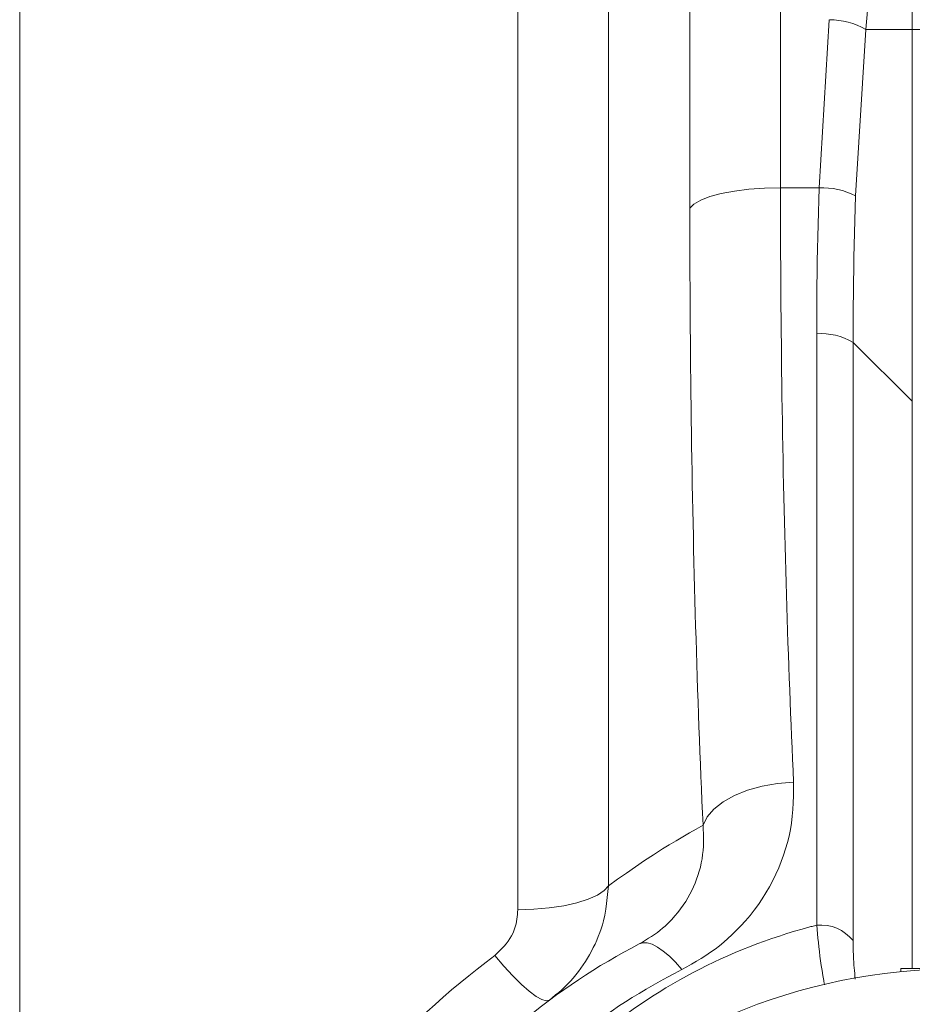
# Model space of a CAD drawing. Extents: x 193 to 943, y 26 to 526.
# Tile 187 of 256: x 389.57 to 392.48, y 91.45 to 94.66. Entities that reach past the tile are written whole.
import ezdxf

# ---------------------------------------------------------------- set-up
doc = ezdxf.new("R2010")
doc.units = 0
doc.layers.get('0').update_dxf_attribs({"lineweight": 25})
doc.layers.add('KG4_HLS_SYA', color=7, linetype='Continuous', lineweight=25)

# ---------------------------------------------------------------- blocks, each defined once
blk = doc.blocks.new('Spline-A069HWIO7N', base_point=(390.4055, 90.0005))
at = {"color": 0, "lineweight": -2}
for p, q in [((391.2664, 91.4439), (391.2924, 91.4641)), ((391.2148, 91.4032), (391.2405, 91.4236)), ((391.2405, 91.4236), (391.2664, 91.4439)), ((391.1893, 91.3825), (391.2148, 91.4032)), ((391.1391, 91.3403), (391.164, 91.3616)), ((391.164, 91.3616), (391.1893, 91.3825)), ((391.1149, 91.3187), (391.1391, 91.3403)), ((391.0675, 91.2745), (391.091, 91.2968)), ((391.091, 91.2968), (391.1149, 91.3187)), ((391.0444, 91.2518), (391.0675, 91.2745)), ((390.9993, 91.2056), (391.0217, 91.2289)), ((391.0217, 91.2289), (391.0444, 91.2518)), ((390.9778, 91.1826), (390.9993, 91.2056)), ((390.9357, 91.1358), (390.9565, 91.1593)), ((390.9565, 91.1593), (390.9778, 91.1826)), ((390.9151, 91.112), (390.9357, 91.1358)), ((390.8949, 91.088), (390.9151, 91.112)), ((390.8558, 91.0394), (390.8751, 91.0637)), ((390.8751, 91.0637), (390.8949, 91.088)), ((390.8368, 91.0148), (390.8558, 91.0394)), ((390.8183, 90.9899), (390.8368, 91.0148)), ((390.8, 90.9649), (390.8183, 90.9899)), ((390.7647, 90.9141), (390.7822, 90.9396)), ((390.7822, 90.9396), (390.8, 90.9649)), ((390.7469, 90.8874), (390.7647, 90.9141)), ((390.7296, 90.8605), (390.7469, 90.8874)), ((390.7126, 90.8334), (390.7296, 90.8605)), ((390.6799, 90.7786), (390.6961, 90.8061)), ((390.6961, 90.8061), (390.7126, 90.8334)), ((390.6642, 90.7509), (390.6799, 90.7786)), ((390.649, 90.7232), (390.6642, 90.7509)), ((390.6342, 90.6953), (390.649, 90.7232)), ((390.6198, 90.6673), (390.6342, 90.6953)), ((390.6058, 90.639), (390.6198, 90.6673)), ((390.5922, 90.6107), (390.6058, 90.639)), ((390.5666, 90.554), (390.5791, 90.5821)), ((390.5791, 90.5821), (390.5922, 90.6107)), ((390.5545, 90.5257), (390.5666, 90.554)), ((390.5428, 90.4973), (390.5545, 90.5257)), ((390.5315, 90.4688), (390.5428, 90.4973)), ((390.5206, 90.4402), (390.5315, 90.4688)), ((390.51, 90.4114), (390.5206, 90.4402)), ((390.4999, 90.3827), (390.51, 90.4114)), ((390.4902, 90.3539), (390.4999, 90.3827)), ((390.472, 90.296), (390.4809, 90.325)), ((390.4809, 90.325), (390.4902, 90.3539)), ((390.4637, 90.2669), (390.472, 90.296)), ((390.4558, 90.2378), (390.4637, 90.2669)), ((390.446, 90.1985), (390.4558, 90.2378)), ((390.4369, 90.159), (390.446, 90.1985)), ((390.4285, 90.1195), (390.4369, 90.159)), ((390.4206, 90.0799), (390.4285, 90.1195)), ((390.413, 90.0402), (390.4206, 90.0799)), ((390.4056, 90.0005), (390.413, 90.0402))]:
    blk.add_line(p, q, dxfattribs=at)
blk = doc.blocks.new('Spline-A069HWJ27N', base_point=(391.2924, 91.4641))
at = {"color": 0, "lineweight": -2}
for p, q in [((391.5601, 91.6336), (391.5852, 91.6473)), ((391.5098, 91.6057), (391.5349, 91.6198)), ((391.5349, 91.6198), (391.5601, 91.6336)), ((391.4343, 91.5608), (391.4595, 91.5763)), ((391.4595, 91.5763), (391.4847, 91.5912)), ((391.4847, 91.5912), (391.5098, 91.6057)), ((391.3871, 91.5299), (391.4107, 91.5456)), ((391.4107, 91.5456), (391.4343, 91.5608)), ((391.3397, 91.4975), (391.3634, 91.5139)), ((391.3634, 91.5139), (391.3871, 91.5299)), ((391.2924, 91.4641), (391.3161, 91.4808)), ((391.3161, 91.4808), (391.3397, 91.4975))]:
    blk.add_line(p, q, dxfattribs=at)
blk = doc.blocks.new('Kreis-A069HWMY7N', base_point=(390.7162, 87.7415))
at = {"color": 0, "lineweight": -2}
blk.add_circle((392.6287, 89.654), 1.9125, dxfattribs=at)
blk = doc.blocks.new('Polylinie-A069HYJ87N', base_point=(391.1895, 91.7586))
at = {"color": 0, "lineweight": -2}
for p, q in [((391.4849, 91.8369), (391.4714, 91.8209)), ((391.4493, 91.806), (391.4193, 91.7925)), ((391.4714, 91.8209), (391.4493, 91.806)), ((391.3395, 91.7713), (391.2921, 91.7643)), ((391.3823, 91.7808), (391.3395, 91.7713)), ((391.4193, 91.7925), (391.3823, 91.7808)), ((391.2416, 91.7601), (391.1895, 91.7586)), ((391.2921, 91.7643), (391.2416, 91.7601))]:
    blk.add_line(p, q, dxfattribs=at)
blk = doc.blocks.new('Spline-A069HYJK7N', base_point=(390.1091, 89.9376))
at = {"color": 0, "lineweight": -2}
for p, q in [((391.1142, 91.6096), (391.0859, 91.5874)), ((391.0859, 91.5874), (391.0576, 91.5652)), ((391.0576, 91.5652), (391.0295, 91.5427)), ((391.0016, 91.5201), (390.974, 91.4971)), ((391.0295, 91.5427), (391.0016, 91.5201)), ((390.974, 91.4971), (390.9468, 91.4737)), ((390.9198, 91.4498), (390.8933, 91.4253)), ((390.9468, 91.4737), (390.9198, 91.4498)), ((390.8933, 91.4253), (390.8672, 91.4005)), ((390.8672, 91.4005), (390.8414, 91.3753)), ((390.8414, 91.3753), (390.8161, 91.3498)), ((390.7912, 91.3239), (390.766, 91.2971)), ((390.8161, 91.3498), (390.7912, 91.3239)), ((390.766, 91.2971), (390.7413, 91.27)), ((390.7413, 91.27), (390.717, 91.2426)), ((390.717, 91.2426), (390.693, 91.2149)), ((390.693, 91.2149), (390.6695, 91.1869)), ((390.6695, 91.1869), (390.6464, 91.1586)), ((390.6236, 91.1298), (390.6012, 91.1006)), ((390.6464, 91.1586), (390.6236, 91.1298)), ((390.6012, 91.1006), (390.5793, 91.0712)), ((390.5793, 91.0712), (390.5578, 91.0415)), ((390.5578, 91.0415), (390.5368, 91.0115)), ((390.5368, 91.0115), (390.5162, 90.9813)), ((390.5162, 90.9813), (390.4967, 90.9518)), ((390.4967, 90.9518), (390.4777, 90.9221)), ((390.4777, 90.9221), (390.459, 90.8922)), ((390.459, 90.8922), (390.4409, 90.8621)), ((390.4409, 90.8621), (390.4231, 90.8317)), ((390.4231, 90.8317), (390.4058, 90.8011)), ((390.4058, 90.8011), (390.3888, 90.7701)), ((390.3888, 90.7701), (390.3722, 90.739)), ((390.3722, 90.739), (390.3561, 90.7076)), ((390.3561, 90.7076), (390.3404, 90.676)), ((390.3404, 90.676), (390.3252, 90.6443)), ((390.3252, 90.6443), (390.3105, 90.6124)), ((390.3105, 90.6124), (390.2959, 90.5796)), ((390.2959, 90.5796), (390.2818, 90.5467)), ((390.2818, 90.5467), (390.2681, 90.5137)), ((390.2681, 90.5137), (390.2549, 90.4805)), ((390.2549, 90.4805), (390.2422, 90.4471)), ((390.2422, 90.4471), (390.2299, 90.4136)), ((390.2299, 90.4136), (390.218, 90.3798)), ((390.218, 90.3798), (390.2065, 90.3458)), ((390.2065, 90.3458), (390.1956, 90.3117)), ((390.1956, 90.3117), (390.1851, 90.2774)), ((390.1851, 90.2774), (390.1753, 90.2431)), ((390.1753, 90.2431), (390.166, 90.2086)), ((390.166, 90.2086), (390.1549, 90.1637)), ((390.1549, 90.1637), (390.1447, 90.1187)), ((390.1447, 90.1187), (390.1352, 90.0735)), ((390.1352, 90.0735), (390.1262, 90.0283)), ((390.1262, 90.0283), (390.1176, 89.9829)), ((390.1176, 89.9829), (390.1091, 89.9376))]:
    blk.add_line(p, q, dxfattribs=at)
blk = doc.blocks.new('Spline-A069HYJM7N', base_point=(391.1142, 91.6096))
at = {"color": 0, "lineweight": -2}
for p, q in [((391.1882, 91.7433), (391.1875, 91.7357)), ((391.1889, 91.751), (391.1882, 91.7433)), ((391.1895, 91.7586), (391.1889, 91.751)), ((391.1838, 91.713), (391.1811, 91.7029)), ((391.1853, 91.7205), (391.1838, 91.713)), ((391.1865, 91.7281), (391.1853, 91.7205)), ((391.1875, 91.7357), (391.1865, 91.7281)), ((391.1692, 91.6736), (391.164, 91.6645)), ((391.1739, 91.6831), (391.1692, 91.6736)), ((391.1778, 91.6929), (391.1739, 91.6831)), ((391.1811, 91.7029), (391.1778, 91.6929)), ((391.1517, 91.6473), (391.1448, 91.6393)), ((391.1582, 91.6557), (391.1517, 91.6473)), ((391.164, 91.6645), (391.1582, 91.6557)), ((391.1221, 91.6169), (391.1142, 91.6096)), ((391.1299, 91.6242), (391.1221, 91.6169)), ((391.1375, 91.6317), (391.1299, 91.6242)), ((391.1448, 91.6393), (391.1375, 91.6317))]:
    blk.add_line(p, q, dxfattribs=at)
blk = doc.blocks.new('Spline-A069HYPM7N', base_point=(391.4849, 91.8369))
at = {"color": 0, "lineweight": -2}
for p, q in [((391.7931, 92.0338), (391.7711, 92.0214)), ((391.7272, 91.9962), (391.7052, 91.9834)), ((391.7492, 92.0089), (391.7272, 91.9962)), ((391.7711, 92.0214), (391.7492, 92.0089)), ((391.6833, 91.9702), (391.6613, 91.9566)), ((391.7052, 91.9834), (391.6833, 91.9702)), ((391.6319, 91.9379), (391.6026, 91.9185)), ((391.6613, 91.9566), (391.6319, 91.9379)), ((391.5732, 91.8986), (391.5438, 91.8782)), ((391.6026, 91.9185), (391.5732, 91.8986)), ((391.5438, 91.8782), (391.5144, 91.8576)), ((391.5144, 91.8576), (391.4849, 91.8369))]:
    blk.add_line(p, q, dxfattribs=at)
blk = doc.blocks.new('Spline-A069HYPO7N', base_point=(391.7502, 92.0338))
at = {"color": 0, "lineweight": -2}
for p, q in [((391.7502, 94.0448), (391.7502, 94.0013)), ((391.7502, 94.0013), (391.7503, 93.9578)), ((391.7503, 93.9578), (391.7504, 93.9143)), ((391.7504, 93.9143), (391.7505, 93.8709)), ((391.7505, 93.8709), (391.7506, 93.8275)), ((391.7506, 93.8275), (391.7508, 93.7842)), ((391.7508, 93.7842), (391.751, 93.741)), ((391.751, 93.741), (391.7513, 93.6979)), ((391.7513, 93.6979), (391.7516, 93.6549)), ((391.7516, 93.6549), (391.752, 93.612)), ((391.752, 93.612), (391.7524, 93.5692)), ((391.7524, 93.5692), (391.7528, 93.5265)), ((391.7528, 93.5265), (391.7532, 93.4836)), ((391.7532, 93.4836), (391.7537, 93.4408)), ((391.7537, 93.4408), (391.7543, 93.3981)), ((391.7543, 93.3981), (391.7548, 93.3555)), ((391.7548, 93.3555), (391.7554, 93.313)), ((391.7554, 93.313), (391.7561, 93.2706)), ((391.7561, 93.2706), (391.7568, 93.2283)), ((391.7568, 93.2283), (391.7575, 93.1861)), ((391.7575, 93.1861), (391.7582, 93.144)), ((391.7582, 93.144), (391.759, 93.102)), ((391.759, 93.102), (391.7598, 93.0601)), ((391.7598, 93.0601), (391.7607, 93.0183)), ((391.7607, 93.0183), (391.7616, 92.976)), ((391.7616, 92.976), (391.7626, 92.9338)), ((391.7626, 92.9338), (391.7635, 92.8917)), ((391.7635, 92.8917), (391.7646, 92.8497)), ((391.7646, 92.8497), (391.7656, 92.8078)), ((391.7656, 92.8078), (391.7667, 92.766)), ((391.7667, 92.766), (391.7679, 92.7244)), ((391.7679, 92.7244), (391.7691, 92.6829)), ((391.7691, 92.6829), (391.7703, 92.6415)), ((391.7703, 92.6415), (391.7715, 92.6002)), ((391.7715, 92.6002), (391.7728, 92.5591)), ((391.7728, 92.5591), (391.7741, 92.518)), ((391.7741, 92.518), (391.7755, 92.4769)), ((391.7755, 92.4769), (391.7769, 92.4359)), ((391.7769, 92.4359), (391.7783, 92.3951)), ((391.7783, 92.3951), (391.7798, 92.3544)), ((391.7798, 92.3544), (391.7813, 92.3138)), ((391.7813, 92.3138), (391.7829, 92.2734)), ((391.7829, 92.2734), (391.7845, 92.2332)), ((391.7845, 92.2332), (391.7862, 92.1931)), ((391.7862, 92.1931), (391.7879, 92.1532)), ((391.7879, 92.1532), (391.7896, 92.1133)), ((391.7896, 92.1133), (391.7913, 92.0735)), ((391.7913, 92.0735), (391.7931, 92.0338))]:
    blk.add_line(p, q, dxfattribs=at)
blk = doc.blocks.new('Polylinie-A069HYY67N', base_point=(391.1142, 91.4616))
at = {"color": 0, "lineweight": -2}
for p, q in [((391.1443, 91.5743), (391.1142, 91.6096)), ((391.1735, 91.5426), (391.1443, 91.5743)), ((391.2012, 91.5151), (391.1735, 91.5426)), ((391.2266, 91.4928), (391.2012, 91.5151)), ((391.2489, 91.4762), (391.2266, 91.4928)), ((391.2676, 91.4657), (391.2489, 91.4762)), ((391.2823, 91.4616), (391.2676, 91.4657)), ((391.2924, 91.4641), (391.2823, 91.4616))]:
    blk.add_line(p, q, dxfattribs=at)
blk = doc.blocks.new('Spline-A069HYYC7N', base_point=(391.2924, 91.4641))
at = {"color": 0, "lineweight": -2}
for p, q in [((391.4832, 91.8175), (391.4849, 91.8369)), ((391.4813, 91.7982), (391.4832, 91.8175)), ((391.4763, 91.7599), (391.479, 91.779)), ((391.479, 91.779), (391.4813, 91.7982)), ((391.4686, 91.7221), (391.4729, 91.7409)), ((391.4729, 91.7409), (391.4763, 91.7599)), ((391.4611, 91.6964), (391.4651, 91.7092)), ((391.4651, 91.7092), (391.4686, 91.7221)), ((391.4519, 91.6712), (391.4567, 91.6838)), ((391.4567, 91.6838), (391.4611, 91.6964)), ((391.4356, 91.6349), (391.4413, 91.6466)), ((391.4413, 91.6466), (391.4468, 91.6588)), ((391.4468, 91.6588), (391.4519, 91.6712)), ((391.4168, 91.6006), (391.4233, 91.6119)), ((391.4233, 91.6119), (391.4296, 91.6233)), ((391.4296, 91.6233), (391.4356, 91.6349)), ((391.395, 91.5676), (391.4027, 91.5786)), ((391.4027, 91.5786), (391.4099, 91.5895)), ((391.4099, 91.5895), (391.4168, 91.6006)), ((391.37, 91.5358), (391.3787, 91.5461)), ((391.3787, 91.5461), (391.387, 91.5567)), ((391.387, 91.5567), (391.395, 91.5676)), ((391.3423, 91.5069), (391.3517, 91.516)), ((391.3517, 91.516), (391.361, 91.5257)), ((391.361, 91.5257), (391.37, 91.5358)), ((391.3026, 91.4725), (391.3127, 91.4808)), ((391.3127, 91.4808), (391.3228, 91.4893)), ((391.3228, 91.4893), (391.3326, 91.498)), ((391.3326, 91.498), (391.3423, 91.5069)), ((391.2924, 91.4641), (391.3026, 91.4725))]:
    blk.add_line(p, q, dxfattribs=at)
blk = doc.blocks.new('Spline-A069HZ067N', base_point=(391.5852, 91.6473))
at = {"color": 0, "lineweight": -2}
for p, q in [((391.7931, 92.0338), (391.7937, 92.0201)), ((391.7937, 92.0201), (391.7942, 92.0064)), ((391.7942, 92.0064), (391.7945, 91.9928)), ((391.7942, 91.9656), (391.7934, 91.952)), ((391.7946, 91.9791), (391.7942, 91.9656)), ((391.7945, 91.9928), (391.7946, 91.9791)), ((391.792, 91.9382), (391.79, 91.9245)), ((391.7934, 91.952), (391.792, 91.9382)), ((391.7844, 91.8973), (391.7808, 91.8838)), ((391.7875, 91.9109), (391.7844, 91.8973)), ((391.79, 91.9245), (391.7875, 91.9109)), ((391.7767, 91.8705), (391.7724, 91.8579)), ((391.7808, 91.8838), (391.7767, 91.8705)), ((391.7625, 91.8332), (391.7568, 91.821)), ((391.7677, 91.8455), (391.7625, 91.8332)), ((391.7724, 91.8579), (391.7677, 91.8455)), ((391.7507, 91.8089), (391.7441, 91.797)), ((391.7568, 91.821), (391.7507, 91.8089)), ((391.7288, 91.7729), (391.7203, 91.7612)), ((391.7367, 91.7849), (391.7288, 91.7729)), ((391.7441, 91.797), (391.7367, 91.7849)), ((391.7018, 91.7383), (391.6917, 91.7272)), ((391.7113, 91.7496), (391.7018, 91.7383)), ((391.7203, 91.7612), (391.7113, 91.7496)), ((391.6693, 91.7052), (391.6613, 91.6982)), ((391.6771, 91.7124), (391.6693, 91.7052)), ((391.6845, 91.7197), (391.6771, 91.7124)), ((391.6917, 91.7272), (391.6845, 91.7197)), ((391.635, 91.6782), (391.6254, 91.6718)), ((391.6443, 91.6848), (391.635, 91.6782)), ((391.653, 91.6914), (391.6443, 91.6848)), ((391.6613, 91.6982), (391.653, 91.6914)), ((391.5954, 91.6533), (391.5852, 91.6473)), ((391.6055, 91.6594), (391.5954, 91.6533)), ((391.6156, 91.6655), (391.6055, 91.6594)), ((391.6254, 91.6718), (391.6156, 91.6655))]:
    blk.add_line(p, q, dxfattribs=at)
blk = doc.blocks.new('Polylinie-A069HZ127N', base_point=(391.7502, 94.0448))
at = {"color": 0, "lineweight": -2}
for p, q in [((392.0456, 94.1111), (391.9935, 94.1099)), ((391.8158, 94.0825), (391.7858, 94.071)), ((391.8528, 94.0923), (391.8158, 94.0825)), ((391.8956, 94.1004), (391.8528, 94.0923)), ((391.943, 94.1063), (391.8956, 94.1004)), ((391.9935, 94.1099), (391.943, 94.1063)), ((391.7637, 94.0583), (391.7502, 94.0448)), ((391.7858, 94.071), (391.7637, 94.0583))]:
    blk.add_line(p, q, dxfattribs=at)
blk = doc.blocks.new('Ellipse-A069HZ5O7N', base_point=(392.3017, 94.381))
at = {"color": 0, "lineweight": -2, "extrusion": (0, 0, -1)}
blk.add_ellipse((380.7659, 103.654), major_axis=(0, 35.8281), ratio=0.333333, start_param=1.76883, end_param=1.825479, dxfattribs=at)
blk = doc.blocks.new('Kreis-A069HZ5Q7N', base_point=(392.2048, 94.6275))
at = {"color": 0, "lineweight": -2}
blk.add_ellipse((392.2016, 94.408), major_axis=(0.1218, 0.2195), ratio=1, start_param=0, end_param=0.493727, dxfattribs=at)
blk = doc.blocks.new('Spline-A069HZ627N', base_point=(392.2822, 93.6071))
at = {"color": 0, "lineweight": -2}
for p, q in [((392.2891, 94.0445), (392.2903, 94.0846)), ((392.2879, 94.0044), (392.2891, 94.0445)), ((392.2869, 93.9643), (392.2879, 94.0044)), ((392.2859, 93.9243), (392.2869, 93.9643)), ((392.285, 93.8843), (392.2859, 93.9243)), ((392.2842, 93.8445), (392.285, 93.8843)), ((392.2836, 93.8048), (392.2842, 93.8445)), ((392.2832, 93.7651), (392.2836, 93.8048)), ((392.2828, 93.7255), (392.2832, 93.7651)), ((392.2826, 93.686), (392.2828, 93.7255)), ((392.2824, 93.6465), (392.2826, 93.686)), ((392.2822, 93.6071), (392.2824, 93.6465))]:
    blk.add_line(p, q, dxfattribs=at)
blk = doc.blocks.new('Spline-A069HZ747N', base_point=(392.2822, 91.5325))
at = {"color": 0, "lineweight": -2}
for p, q in [((392.2824, 91.6465), (392.2822, 91.6581)), ((392.2826, 91.6348), (392.2824, 91.6465)), ((392.2828, 91.6231), (392.2826, 91.6348)), ((392.2832, 91.6112), (392.2828, 91.6231)), ((392.2838, 91.5991), (392.2832, 91.6112)), ((392.2845, 91.5868), (392.2838, 91.5991)), ((392.2851, 91.578), (392.2845, 91.5868)), ((392.2859, 91.569), (392.2851, 91.578)), ((392.2867, 91.56), (392.2859, 91.569)), ((392.2875, 91.5508), (392.2867, 91.56)), ((392.2884, 91.5417), (392.2875, 91.5508)), ((392.2893, 91.5325), (392.2884, 91.5417))]:
    blk.add_line(p, q, dxfattribs=at)
blk = doc.blocks.new('Spline-A069HZ7Q7N', base_point=(392.0456, 92.1745))
at = {"color": 0, "lineweight": -2}
for p, q in [((392.0457, 94.0681), (392.0456, 94.1111)), ((392.0457, 94.0251), (392.0457, 94.0681)), ((392.0458, 93.9822), (392.0457, 94.0251)), ((392.0459, 93.9393), (392.0458, 93.9822)), ((392.0461, 93.8964), (392.0459, 93.9393)), ((392.0463, 93.8537), (392.0461, 93.8964)), ((392.0465, 93.811), (392.0463, 93.8537)), ((392.0468, 93.7685), (392.0465, 93.811)), ((392.0471, 93.726), (392.0468, 93.7685)), ((392.0475, 93.6836), (392.0471, 93.726)), ((392.0479, 93.6413), (392.0475, 93.6836)), ((392.0484, 93.5991), (392.0479, 93.6413)), ((392.0488, 93.5573), (392.0484, 93.5991)), ((392.0494, 93.5155), (392.0488, 93.5573)), ((392.0499, 93.4737), (392.0494, 93.5155)), ((392.0505, 93.4321), (392.0499, 93.4737)), ((392.0511, 93.3906), (392.0505, 93.4321)), ((392.0518, 93.3492), (392.0511, 93.3906)), ((392.0525, 93.3078), (392.0518, 93.3492)), ((392.0532, 93.2666), (392.0525, 93.3078)), ((392.054, 93.2255), (392.0532, 93.2666)), ((392.0548, 93.1844), (392.054, 93.2255)), ((392.0557, 93.1435), (392.0548, 93.1844)), ((392.0566, 93.1027), (392.0557, 93.1435)), ((392.0575, 93.0626), (392.0566, 93.1027)), ((392.0584, 93.0226), (392.0575, 93.0626)), ((392.0594, 92.9827), (392.0584, 93.0226)), ((392.0605, 92.943), (392.0594, 92.9827)), ((392.0615, 92.9033), (392.0605, 92.943)), ((392.0626, 92.8637), (392.0615, 92.9033)), ((392.0638, 92.8243), (392.0626, 92.8637)), ((392.0649, 92.785), (392.0638, 92.8243)), ((392.0661, 92.7458), (392.0649, 92.785)), ((392.0674, 92.7067), (392.0661, 92.7458)), ((392.0687, 92.6677), (392.0674, 92.7067)), ((392.07, 92.6288), (392.0687, 92.6677)), ((392.0713, 92.5903), (392.07, 92.6288)), ((392.0727, 92.5518), (392.0713, 92.5903)), ((392.0741, 92.5135), (392.0727, 92.5518)), ((392.0756, 92.4753), (392.0741, 92.5135)), ((392.0771, 92.4373), (392.0756, 92.4753)), ((392.0786, 92.3994), (392.0771, 92.4373)), ((392.0802, 92.3616), (392.0786, 92.3994)), ((392.0818, 92.324), (392.0802, 92.3616)), ((392.0835, 92.2866), (392.0818, 92.324)), ((392.0851, 92.2491), (392.0835, 92.2866)), ((392.0868, 92.2118), (392.0851, 92.2491)), ((392.0885, 92.1745), (392.0868, 92.2118))]:
    blk.add_line(p, q, dxfattribs=at)
blk = doc.blocks.new('Polylinie-A069HZ7S7N', base_point=(391.7931, 92.0338))
at = {"color": 0, "lineweight": -2}
for p, q in [((391.9857, 92.1615), (391.9382, 92.1483)), ((392.0363, 92.1703), (391.9857, 92.1615)), ((392.0885, 92.1745), (392.0363, 92.1703)), ((391.8953, 92.131), (391.8584, 92.1102)), ((391.9382, 92.1483), (391.8953, 92.131)), ((391.8584, 92.1102), (391.8284, 92.0866)), ((391.8064, 92.0609), (391.7931, 92.0338)), ((391.8284, 92.0866), (391.8064, 92.0609))]:
    blk.add_line(p, q, dxfattribs=at)
blk = doc.blocks.new('Kreis-A069HZ807N', base_point=(392.1717, 94.0846))
at = {"color": 0, "lineweight": -2}
blk.add_ellipse((392.1815, 93.8767), major_axis=(0.1087, 0.2079), ratio=1, start_param=0, end_param=0.523887, dxfattribs=at)
blk = doc.blocks.new('Spline-A069HZ907N', base_point=(392.1636, 93.6353))
at = {"color": 0, "lineweight": -2}
for p, q in [((392.1717, 94.1111), (392.1705, 94.0712)), ((392.1705, 94.0712), (392.1694, 94.0313)), ((392.1694, 94.0313), (392.1683, 93.9914)), ((392.1683, 93.9914), (392.1673, 93.9516)), ((392.1673, 93.9516), (392.1664, 93.9118)), ((392.1664, 93.9118), (392.1656, 93.8722)), ((392.1656, 93.8722), (392.165, 93.8325)), ((392.165, 93.8325), (392.1646, 93.793)), ((392.1646, 93.793), (392.1642, 93.7535)), ((392.1642, 93.7535), (392.164, 93.7141)), ((392.164, 93.7141), (392.1638, 93.6747)), ((392.1638, 93.6747), (392.1636, 93.6353))]:
    blk.add_line(p, q, dxfattribs=at)
blk = doc.blocks.new('Kreis-A069HZ927N', base_point=(392.1636, 93.6071))
at = {"color": 0, "lineweight": -2}
blk.add_ellipse((392.1801, 93.4414), major_axis=(0.1021, 0.1656), ratio=1, start_param=0, end_param=0.63721, dxfattribs=at)
blk = doc.blocks.new('Spline-A069HZ9G7N', base_point=(391.7243, 91.5636))
at = {"color": 0, "lineweight": -2}
for p, q in [((392.0883, 92.1521), (392.0885, 92.1745)), ((392.0871, 92.1073), (392.0878, 92.1297)), ((392.0878, 92.1297), (392.0883, 92.1521)), ((392.0859, 92.0851), (392.0871, 92.1073)), ((392.0813, 92.0409), (392.084, 92.0629)), ((392.084, 92.0629), (392.0859, 92.0851)), ((392.0778, 92.0196), (392.0813, 92.0409)), ((392.0683, 91.9775), (392.0735, 91.9985)), ((392.0735, 91.9985), (392.0778, 92.0196)), ((392.0623, 91.9568), (392.0683, 91.9775)), ((392.0482, 91.9158), (392.0556, 91.9362)), ((392.0556, 91.9362), (392.0623, 91.9568)), ((392.0397, 91.8948), (392.0482, 91.9158)), ((392.0206, 91.8534), (392.0305, 91.874)), ((392.0305, 91.874), (392.0397, 91.8948)), ((391.9984, 91.8134), (392.0098, 91.8333)), ((392.0098, 91.8333), (392.0206, 91.8534)), ((391.9861, 91.7939), (391.9984, 91.8134)), ((391.9603, 91.7575), (391.9735, 91.7755)), ((391.9735, 91.7755), (391.9861, 91.7939)), ((391.9316, 91.7225), (391.9463, 91.7398)), ((391.9463, 91.7398), (391.9603, 91.7575)), ((391.9003, 91.6893), (391.9163, 91.7057)), ((391.9163, 91.7057), (391.9316, 91.7225)), ((391.8744, 91.6647), (391.8875, 91.6769)), ((391.8875, 91.6769), (391.9003, 91.6893)), ((391.8323, 91.6304), (391.8468, 91.6414)), ((391.8468, 91.6414), (391.8608, 91.6529)), ((391.8608, 91.6529), (391.8744, 91.6647)), ((391.7874, 91.6001), (391.8026, 91.6097)), ((391.8026, 91.6097), (391.8175, 91.6197)), ((391.8175, 91.6197), (391.8323, 91.6304)), ((391.7402, 91.5726), (391.7561, 91.5816)), ((391.7561, 91.5816), (391.7718, 91.5907)), ((391.7718, 91.5907), (391.7874, 91.6001)), ((391.7243, 91.5636), (391.7402, 91.5726))]:
    blk.add_line(p, q, dxfattribs=at)
blk = doc.blocks.new('Spline-A069HZ9I7N', base_point=(390.6787, 89.9025))
at = {"color": 0, "lineweight": -2}
for p, q in [((391.6771, 91.5383), (391.7007, 91.551)), ((391.7007, 91.551), (391.7243, 91.5636)), ((391.6074, 91.4995), (391.6304, 91.5126)), ((391.6304, 91.5126), (391.6537, 91.5256)), ((391.6537, 91.5256), (391.6771, 91.5383)), ((391.5622, 91.4723), (391.5846, 91.486)), ((391.5846, 91.486), (391.6074, 91.4995)), ((391.5182, 91.4439), (391.54, 91.4583)), ((391.54, 91.4583), (391.5622, 91.4723)), ((391.4755, 91.4145), (391.4967, 91.4294)), ((391.4967, 91.4294), (391.5182, 91.4439)), ((391.4148, 91.3698), (391.4346, 91.3847)), ((391.4346, 91.3847), (391.4546, 91.3995)), ((391.4546, 91.3995), (391.4755, 91.4145)), ((391.3761, 91.3394), (391.3953, 91.3547)), ((391.3953, 91.3547), (391.4148, 91.3698)), ((391.3385, 91.3084), (391.3571, 91.324)), ((391.3571, 91.324), (391.3761, 91.3394)), ((391.302, 91.2766), (391.3201, 91.2926)), ((391.3201, 91.2926), (391.3385, 91.3084)), ((391.2667, 91.2443), (391.2842, 91.2606)), ((391.2842, 91.2606), (391.302, 91.2766)), ((391.2325, 91.2114), (391.2495, 91.2279)), ((391.2495, 91.2279), (391.2667, 91.2443)), ((391.1993, 91.1779), (391.2158, 91.1947)), ((391.2158, 91.1947), (391.2325, 91.2114)), ((391.1673, 91.1438), (391.1832, 91.1609)), ((391.1832, 91.1609), (391.1993, 91.1779)), ((391.1364, 91.1094), (391.1517, 91.1267)), ((391.1517, 91.1267), (391.1673, 91.1438)), ((391.1214, 91.092), (391.1364, 91.1094)), ((391.0923, 91.0571), (391.1067, 91.0746)), ((391.1067, 91.0746), (391.1214, 91.092)), ((391.0643, 91.0218), (391.0781, 91.0394)), ((391.0781, 91.0394), (391.0923, 91.0571)), ((391.0377, 90.9866), (391.0507, 91.004)), ((391.0507, 91.004), (391.0643, 91.0218)), ((391.0125, 90.9515), (391.0249, 90.9691)), ((391.0249, 90.9691), (391.0377, 90.9866)), ((391.0002, 90.9339), (391.0125, 90.9515)), ((390.9766, 90.8986), (390.9883, 90.9163)), ((390.9883, 90.9163), (391.0002, 90.9339)), ((390.9541, 90.8631), (390.9652, 90.8809)), ((390.9652, 90.8809), (390.9766, 90.8986)), ((390.9326, 90.8275), (390.9432, 90.8453)), ((390.9432, 90.8453), (390.9541, 90.8631)), ((390.9121, 90.7919), (390.9222, 90.8097)), ((390.9222, 90.8097), (390.9326, 90.8275)), ((390.8962, 90.763), (390.9121, 90.7919)), ((390.8809, 90.734), (390.8962, 90.763)), ((390.8664, 90.705), (390.8809, 90.734)), ((390.8524, 90.676), (390.8664, 90.705)), ((390.8264, 90.6182), (390.8391, 90.6471)), ((390.8391, 90.6471), (390.8524, 90.676)), ((390.8143, 90.5894), (390.8264, 90.6182)), ((390.8028, 90.5606), (390.8143, 90.5894)), ((390.7919, 90.5319), (390.8028, 90.5606)), ((390.7815, 90.5033), (390.7919, 90.5319)), ((390.7718, 90.4748), (390.7815, 90.5033)), ((390.7626, 90.4464), (390.7718, 90.4748)), ((390.7541, 90.4188), (390.7626, 90.4464)), ((390.7387, 90.364), (390.7462, 90.3914)), ((390.7462, 90.3914), (390.7541, 90.4188)), ((390.7317, 90.3368), (390.7387, 90.364)), ((390.7253, 90.3098), (390.7317, 90.3368)), ((390.7193, 90.2829), (390.7253, 90.3098)), ((390.7137, 90.2561), (390.7193, 90.2829)), ((390.704, 90.2031), (390.7086, 90.2295)), ((390.7086, 90.2295), (390.7137, 90.2561)), ((390.6997, 90.1768), (390.704, 90.2031)), ((390.6959, 90.1507), (390.6997, 90.1768)), ((390.6925, 90.1247), (390.6959, 90.1507)), ((390.6881, 90.0866), (390.6902, 90.1056)), ((390.6902, 90.1056), (390.6925, 90.1247)), ((390.6862, 90.0676), (390.6881, 90.0866)), ((390.6832, 90.0301), (390.6846, 90.0488)), ((390.6846, 90.0488), (390.6862, 90.0676)), ((390.6811, 89.9932), (390.682, 90.0116)), ((390.682, 90.0116), (390.6832, 90.0301)), ((390.6798, 89.9567), (390.6804, 89.9749)), ((390.6804, 89.9749), (390.6811, 89.9932)), ((390.6794, 89.9386), (390.6798, 89.9567)), ((390.6787, 89.9025), (390.679, 89.9205)), ((390.679, 89.9205), (390.6794, 89.9386))]:
    blk.add_line(p, q, dxfattribs=at)
blk = doc.blocks.new('Spline-A069HZ9K7N', base_point=(390.9241, 90.5116))
at = {"color": 0, "lineweight": -2}
for p, q in [((392.1487, 91.7044), (392.145, 91.7035)), ((392.1524, 91.7054), (392.1487, 91.7044)), ((392.1562, 91.7064), (392.1524, 91.7054)), ((392.1599, 91.7073), (392.1562, 91.7064)), ((392.1636, 91.7083), (392.1599, 91.7073)), ((392.0419, 91.6729), (392.0174, 91.6646)), ((392.0665, 91.6808), (392.0419, 91.6729)), ((392.0913, 91.6884), (392.0665, 91.6808)), ((392.1162, 91.6956), (392.0913, 91.6884)), ((392.1413, 91.7025), (392.1162, 91.6956)), ((392.145, 91.7035), (392.1413, 91.7025)), ((391.969, 91.6471), (391.945, 91.6379)), ((391.9932, 91.656), (391.969, 91.6471)), ((392.0174, 91.6646), (391.9932, 91.656)), ((391.8743, 91.6085), (391.8512, 91.5981)), ((391.8977, 91.6186), (391.8743, 91.6085)), ((391.9213, 91.6284), (391.8977, 91.6186)), ((391.945, 91.6379), (391.9213, 91.6284)), ((391.8056, 91.5765), (391.7831, 91.5653)), ((391.8283, 91.5874), (391.8056, 91.5765)), ((391.8512, 91.5981), (391.8283, 91.5874)), ((391.7609, 91.5538), (391.739, 91.542)), ((391.7831, 91.5653), (391.7609, 91.5538)), ((391.6947, 91.5171), (391.6725, 91.5039)), ((391.7172, 91.53), (391.6947, 91.5171)), ((391.739, 91.542), (391.7172, 91.53)), ((391.6505, 91.4904), (391.6288, 91.4767)), ((391.6725, 91.5039), (391.6505, 91.4904)), ((391.5864, 91.4485), (391.5655, 91.434)), ((391.6075, 91.4627), (391.5864, 91.4485)), ((391.6288, 91.4767), (391.6075, 91.4627)), ((391.545, 91.4193), (391.5248, 91.4043)), ((391.5655, 91.434), (391.545, 91.4193)), ((391.5048, 91.3891), (391.4852, 91.3737)), ((391.5248, 91.4043), (391.5048, 91.3891)), ((391.4659, 91.3581), (391.447, 91.3424)), ((391.4852, 91.3737), (391.4659, 91.3581)), ((391.4284, 91.3264), (391.4101, 91.3103)), ((391.447, 91.3424), (391.4284, 91.3264)), ((391.3921, 91.294), (391.3745, 91.2775)), ((391.4101, 91.3103), (391.3921, 91.294)), ((391.3572, 91.2609), (391.3336, 91.2374)), ((391.3745, 91.2775), (391.3572, 91.2609)), ((391.3336, 91.2374), (391.3107, 91.2137)), ((391.3107, 91.2137), (391.2885, 91.1897)), ((391.2669, 91.1654), (391.2459, 91.1409)), ((391.2885, 91.1897), (391.2669, 91.1654)), ((391.2459, 91.1409), (391.2256, 91.1162)), ((391.2256, 91.1162), (391.2059, 91.0912)), ((391.1867, 91.0661), (391.1683, 91.0407)), ((391.2059, 91.0912), (391.1867, 91.0661)), ((391.1683, 91.0407), (391.1504, 91.0153)), ((391.1504, 91.0153), (391.1332, 90.9897)), ((391.1332, 90.9897), (391.1167, 90.964)), ((391.1008, 90.9383), (391.0855, 90.9125)), ((391.1167, 90.964), (391.1008, 90.9383)), ((391.0855, 90.9125), (391.0709, 90.8867)), ((391.0709, 90.8867), (391.0568, 90.8608)), ((391.0568, 90.8608), (391.0433, 90.8348)), ((391.0304, 90.8088), (391.0176, 90.7819)), ((391.0433, 90.8348), (391.0304, 90.8088)), ((391.0176, 90.7819), (391.0054, 90.755)), ((391.0054, 90.755), (390.9939, 90.7281)), ((390.9939, 90.7281), (390.9831, 90.7013)), ((390.9831, 90.7013), (390.9729, 90.6745)), ((390.9636, 90.6478), (390.9561, 90.625)), ((390.9729, 90.6745), (390.9636, 90.6478)), ((390.9561, 90.625), (390.9492, 90.6022)), ((390.9492, 90.6022), (390.9426, 90.5795)), ((390.9363, 90.5569), (390.9302, 90.5342)), ((390.9426, 90.5795), (390.9363, 90.5569)), ((390.9302, 90.5342), (390.9241, 90.5116))]:
    blk.add_line(p, q, dxfattribs=at)
blk = doc.blocks.new('Kreis-A069HZAC7N', base_point=(392.1636, 91.6581))
at = {"color": 0, "lineweight": -2}
blk.add_ellipse((392.1757, 91.5717), major_axis=(0.1065, 0.0863), ratio=1, start_param=0, end_param=0.977849, dxfattribs=at)
blk = doc.blocks.new('Spline-A069HZBK7N', base_point=(392.1636, 91.5136))
at = {"color": 0, "lineweight": -2}
for p, q in [((392.1636, 91.7083), (392.165, 91.6943)), ((392.165, 91.6943), (392.1663, 91.6802)), ((392.1663, 91.6802), (392.1677, 91.6661)), ((392.1677, 91.6661), (392.1692, 91.6519)), ((392.1692, 91.6519), (392.1708, 91.6375)), ((392.1708, 91.6375), (392.1724, 91.6229)), ((392.1724, 91.6229), (392.1743, 91.6077)), ((392.1743, 91.6077), (392.1763, 91.5923)), ((392.1763, 91.5923), (392.1785, 91.5766)), ((392.1785, 91.5766), (392.181, 91.5607)), ((392.181, 91.5607), (392.1836, 91.5446)), ((392.1836, 91.5446), (392.1865, 91.5283)), ((392.1865, 91.5283), (392.187, 91.5258)), ((392.187, 91.5258), (392.1874, 91.5234)), ((392.1874, 91.5234), (392.1879, 91.5209)), ((392.1879, 91.5209), (392.1883, 91.5185)), ((392.1883, 91.5185), (392.1888, 91.516)), ((392.1888, 91.516), (392.1893, 91.5136))]:
    blk.add_line(p, q, dxfattribs=at)
blk = doc.blocks.new('Polylinie-A069HZEG7N', base_point=(391.5852, 91.5636))
at = {"color": 0, "lineweight": -2}
for p, q in [((391.5974, 91.651), (391.5852, 91.6473)), ((391.6115, 91.6505), (391.5974, 91.651)), ((391.6275, 91.6458), (391.6115, 91.6505)), ((391.645, 91.6369), (391.6275, 91.6458)), ((391.6637, 91.624), (391.645, 91.6369)), ((391.6834, 91.6073), (391.6637, 91.624)), ((391.7037, 91.5871), (391.6834, 91.6073)), ((391.7243, 91.5636), (391.7037, 91.5871))]:
    blk.add_line(p, q, dxfattribs=at)

msp = doc.modelspace()

# ---------------------------------------------------------------- linework, layer by layer
at = {"layer": 'KG4_HLS_SYA', "color": 8, "linetype": 'Continuous', "lineweight": 9, "ltscale": 0.13, "true_color": 0x808080}
for p, q in [((389.5662, 89.9376), (389.5662, 116.0269)), ((391.1895, 116.0269), (391.1895, 91.7586)), ((391.4849, 91.8369), (391.4849, 98.257)), ((391.7502, 98.033), (391.7502, 94.0448)), ((392.0456, 94.1111), (392.0456, 98.0423)), ((392.4752, 96.6051), (392.4752, 94.6275)), ((392.2048, 94.659), (392.1717, 94.1111)), ((392.2903, 94.0846), (392.3234, 94.6275)), ((392.4752, 94.6275), (392.3234, 94.6275)), ((392.5938, 94.6275), (392.4752, 94.6275)), ((392.4752, 94.6275), (392.4752, 93.4156)), ((392.1717, 94.1111), (392.0456, 94.1111)), ((392.1636, 93.6353), (392.1636, 91.7083)), ((392.4752, 93.4156), (392.2822, 93.6071)), ((392.2822, 91.6581), (392.2822, 93.6071)), ((392.4752, 93.4156), (392.4752, 91.5665))]:
    msp.add_line(p, q, dxfattribs=at)
at = {"layer": 'KG4_HLS_SYA', "color": 7, "linetype": 'Continuous', "lineweight": 9, "ltscale": 0.13}
for p, q in [((392.4375, 91.5665), (392.6287, 91.5665)), ((392.4375, 91.5569), (392.4375, 91.5665))]:
    msp.add_line(p, q, dxfattribs=at)

# ---------------------------------------------------------------- block references
at = {"layer": 'KG4_HLS_SYA', "color": 8, "linetype": 'Continuous', "lineweight": 9, "ltscale": 0.13, "true_color": 0x808080}
for name, p in [('Ellipse-A069HZ5O7N', (392.3017, 94.381)), ('Kreis-A069HZ5Q7N', (392.2048, 94.6275)), ('Polylinie-A069HZ127N', (391.7502, 94.0448)), ('Spline-A069HZ7Q7N', (392.0456, 92.1745)), ('Spline-A069HZ907N', (392.1636, 93.6353)), ('Kreis-A069HZ807N', (392.1717, 94.0846)), ('Spline-A069HZ627N', (392.2822, 93.6071)), ('Spline-A069HYPO7N', (391.7502, 92.0338)), ('Kreis-A069HZ927N', (392.1636, 93.6071)), ('Spline-A069HZ9G7N', (391.7243, 91.5636)), ('Polylinie-A069HZ7S7N', (391.7931, 92.0338)), ('Spline-A069HYPM7N', (391.4849, 91.8369)), ('Spline-A069HZ067N', (391.5852, 91.6473)), ('Polylinie-A069HYJ87N', (391.1895, 91.7586)), ('Spline-A069HYYC7N', (391.2924, 91.4641)), ('Spline-A069HYJM7N', (391.1142, 91.6096)), ('Spline-A069HZ9K7N', (390.9241, 90.5116)), ('Kreis-A069HZAC7N', (392.1636, 91.6581)), ('Spline-A069HZBK7N', (392.1636, 91.5136)), ('Spline-A069HWJ27N', (391.2924, 91.4641)), ('Polylinie-A069HZEG7N', (391.5852, 91.5636)), ('Spline-A069HZ747N', (392.2822, 91.5325)), ('Spline-A069HYJK7N', (390.1091, 89.9376)), ('Polylinie-A069HYY67N', (391.1142, 91.4616)), ('Spline-A069HZ9I7N', (390.6787, 89.9025)), ('Spline-A069HWIO7N', (390.4055, 90.0005))]:
    msp.add_blockref(name, p, dxfattribs=at)
at = {"layer": 'KG4_HLS_SYA', "color": 7, "linetype": 'Continuous', "lineweight": 9, "ltscale": 0.13}
msp.add_blockref('Kreis-A069HWMY7N', (390.7162, 87.7415), dxfattribs=at)

doc.saveas('drawing.dxf')
